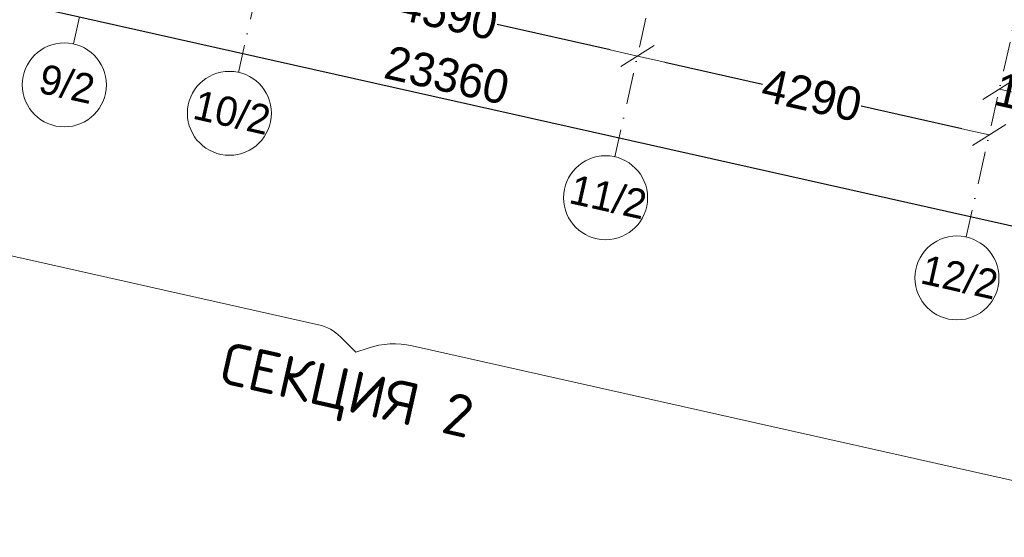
# Model space of a CAD drawing. Header units: millimetres. Extents: x -6990773 to -6682839, y 6117771 to 6220266.
# Tile 108 of 154: x -6931516 to -6919798, y 6117771 to 6123938. Entities that reach past the tile are written whole.
import ezdxf
from ezdxf.enums import TextEntityAlignment as Align

# ---------------------------------------------------------------- set-up
doc = ezdxf.new("R2010")
doc.units = ezdxf.units.MM
doc.header["$MEASUREMENT"] = 0
doc.linetypes.add('Штрихпунктирная', pattern=[670.277762, 352.777767, -176.388884, 0, -141.111112])
for name, color, linetype, lineweight in [('0_Ном._пера__1', 7, 'Continuous', 0), ('0_Ном._пера__120', 7, 'Continuous', 0), ('АР-Чертеж-Оси_Осевые размеры.АР_Ном._пера__120', 7, 'Continuous', 0)]:
    doc.layers.add(name, color=color, linetype=linetype, lineweight=lineweight)
doc.layers.add('АР-Чертеж-Оси_Осевые размеры.АР', color=7, linetype='Continuous')
doc.styles.add('РЎР“Р•РќР•Р\xa0Р\x98Р\xa0_РЎРўР\x98Р›Р¬_4', font='GOTHIC.TTF')
doc.styles.add('РЎР“Р•РќР•Р\xa0Р\x98Р\xa0_РЎРўР\x98Р›Р¬_5', font='isocpeur.ttf')
doc.dimstyles.new('СГЕНЕРИР_СТИЛЬ__1', dxfattribs={"dimtxt": 400, "dimasz": 332.5, "dimexe": 0.18, "dimexo": 0.0625, "dimgap": 0, "dimtad": 1, "dimdec": 0, "dimzin": 0, "dimdsep": 46, "dimtxsty": 'РЎР“Р•РќР•Р\xa0Р\x98Р\xa0_РЎРўР\x98Р›Р¬_4', "dimblk": 'ARROWHEAD_6', "dimblk1": 'ARROWHEAD_6', "dimblk2": 'ARROWHEAD_6', "dimcen": 0.09, "dimse1": 1, "dimse2": 1, "dimclrd": 7, "dimclre": 7, "dimclrt": 7, "dimazin": 0, "dimtfac": 1, "dimtdec": 4, "dimtmove": 2, "dimatfit": 3, "dimfxl": 1, "dimtolj": 1, "dimtzin": 0, "dimarcsym": 0})
doc.dimstyles.new('СГЕНЕРИР_СТИЛЬ__2', dxfattribs={"dimtxt": 400, "dimasz": 332.5, "dimexe": 0.18, "dimexo": 0.0625, "dimgap": 0, "dimtad": 1, "dimdec": 0, "dimzin": 0, "dimdsep": 46, "dimtxsty": 'РЎР“Р•РќР•Р\xa0Р\x98Р\xa0_РЎРўР\x98Р›Р¬_4', "dimblk": 'ARROWHEAD_6', "dimblk1": 'ARROWHEAD_6', "dimblk2": 'ARROWHEAD_6', "dimcen": 0.09, "dimse1": 1, "dimse2": 1, "dimclrd": 7, "dimclre": 7, "dimclrt": 7, "dimazin": 0, "dimtfac": 1, "dimtdec": 4, "dimtmove": 0, "dimatfit": 3, "dimfxl": 1, "dimtolj": 1, "dimtzin": 0, "dimarcsym": 0})

# ---------------------------------------------------------------- blocks, each defined once
blk = doc.blocks.new('Стандартный Маркер Сетки[12]_6', base_point=(-7146699, 6144554))
at = {"layer": 'АР-Чертеж-Оси_Осевые размеры.АР_Ном._пера__120', "color": 7, "linetype": 'Штрихпунктирная', "lineweight": 0}
for p, q in [((-7146918, 6143578), (-7151477, 6123281)), ((-7151477, 6123281), (-7151696, 6122305))]:
    blk.add_line(p, q, dxfattribs=at)
at = {"layer": 'АР-Чертеж-Оси_Осевые размеры.АР_Ном._пера__120', "color": 7, "linetype": 'Continuous', "lineweight": 0}
blk.add_circle((-7151806, 6121817), 500, dxfattribs=at)
at = {"layer": 'АР-Чертеж-Оси_Осевые размеры.АР_Ном._пера__120', "color": 7, "linetype": 'Штрихпунктирная', "lineweight": 0}
blk.add_point((-7151477, 6123281), dxfattribs=at)
blk.add_point((-7151477, 6123281), dxfattribs=at)
at = {"layer": 'АР-Чертеж-Оси_Осевые размеры.АР_Ном._пера__120', "color": 7, "lineweight": 0, "style": 'РЎР“Р•РќР•Р\xa0Р\x98Р\xa0_РЎРўР\x98Р›Р¬_4'}
blk.add_attdef('AC_MarkerText_1', text='', height=350, rotation=347.3417, dxfattribs=at).set_placement((-7151736, 6121998), align=Align.TOP_CENTER)
blk = doc.blocks.new('Стандартный Маркер Сетки[16]_6', base_point=(-7142513, 6143613))
at = {"layer": 'АР-Чертеж-Оси_Осевые размеры.АР_Ном._пера__120', "color": 7, "linetype": 'Штрихпунктирная', "lineweight": 0}
for p, q in [((-7142733, 6142638), (-7147295, 6122324)), ((-7147295, 6122324), (-7147514, 6121349))]:
    blk.add_line(p, q, dxfattribs=at)
at = {"layer": 'АР-Чертеж-Оси_Осевые размеры.АР_Ном._пера__120', "color": 7, "linetype": 'Continuous', "lineweight": 0}
blk.add_circle((-7147624, 6120861), 500, dxfattribs=at)
at = {"layer": 'АР-Чертеж-Оси_Осевые размеры.АР_Ном._пера__120', "color": 7, "linetype": 'Штрихпунктирная', "lineweight": 0}
blk.add_point((-7147295, 6122324), dxfattribs=at)
blk.add_point((-7147295, 6122324), dxfattribs=at)
at = {"layer": 'АР-Чертеж-Оси_Осевые размеры.АР_Ном._пера__120', "color": 7, "lineweight": 0, "style": 'РЎР“Р•РќР•Р\xa0Р\x98Р\xa0_РЎРўР\x98Р›Р¬_4'}
blk.add_attdef('AC_MarkerText_1', text='', height=350, rotation=347.3417, dxfattribs=at).set_placement((-7147554, 6121042), align=Align.TOP_CENTER)
blk = doc.blocks.new('Стандартный Маркер Сетки[21]_6', base_point=(-7153141, 6145898))
at = {"layer": 'АР-Чертеж-Оси_Осевые размеры.АР_Ном._пера__120', "color": 7, "linetype": 'Штрихпунктирная', "lineweight": 0}
blk.add_line((-7157919, 6124625), (-7158138, 6123649), dxfattribs=at)
at = {"layer": 'АР-Чертеж-Оси_Осевые размеры.АР_Ном._пера__120', "color": 7, "linetype": 'Continuous', "lineweight": 0}
blk.add_circle((-7158248, 6123161), 500, dxfattribs=at)
at = {"layer": 'АР-Чертеж-Оси_Осевые размеры.АР_Ном._пера__120', "color": 7, "lineweight": 0, "style": 'РЎР“Р•РќР•Р\xa0Р\x98Р\xa0_РЎРўР\x98Р›Р¬_4'}
blk.add_attdef('AC_MarkerText_1', text='', height=350, rotation=347.3417, dxfattribs=at).set_placement((-7158178, 6123343), align=Align.TOP_CENTER)
blk = doc.blocks.new('Стандартный Маркер Сетки[22]_6', base_point=(-7151178, 6145559))
at = {"layer": 'АР-Чертеж-Оси_Осевые размеры.АР_Ном._пера__120', "color": 7, "linetype": 'Штрихпунктирная', "lineweight": 0}
blk.add_line((-7155956, 6124286), (-7156175, 6123310), dxfattribs=at)
at = {"layer": 'АР-Чертеж-Оси_Осевые размеры.АР_Ном._пера__120', "color": 7, "linetype": 'Continuous', "lineweight": 0}
blk.add_circle((-7156284, 6122822), 500, dxfattribs=at)
at = {"layer": 'АР-Чертеж-Оси_Осевые размеры.АР_Ном._пера__120', "color": 7, "lineweight": 0, "style": 'РЎР“Р•РќР•Р\xa0Р\x98Р\xa0_РЎРўР\x98Р›Р¬_4'}
blk.add_attdef('AC_MarkerText_1', text='', height=350, rotation=347.3417, dxfattribs=at).set_placement((-7156214, 6123003), align=Align.TOP_CENTER)
blk = doc.blocks.new('Стандартный Маркер Сетки[25]_6', base_point=(-7146699, 6144554))
at = {"layer": 'АР-Чертеж-Оси_Осевые размеры.АР_Ном._пера__120', "color": 7, "linetype": 'Штрихпунктирная', "lineweight": 0}
for p, q in [((-7146918, 6143578), (-7151477, 6123281)), ((-7151477, 6123281), (-7151696, 6122305))]:
    blk.add_line(p, q, dxfattribs=at)
at = {"layer": 'АР-Чертеж-Оси_Осевые размеры.АР_Ном._пера__120', "color": 7, "linetype": 'Continuous', "lineweight": 0}
blk.add_circle((-7151806, 6121817), 500, dxfattribs=at)
at = {"layer": 'АР-Чертеж-Оси_Осевые размеры.АР_Ном._пера__120', "color": 7, "linetype": 'Штрихпунктирная', "lineweight": 0}
blk.add_point((-7151477, 6123281), dxfattribs=at)
blk.add_point((-7151477, 6123281), dxfattribs=at)
at = {"layer": 'АР-Чертеж-Оси_Осевые размеры.АР_Ном._пера__120', "color": 7, "lineweight": 0, "style": 'РЎР“Р•РќР•Р\xa0Р\x98Р\xa0_РЎРўР\x98Р›Р¬_4'}
blk.add_attdef('AC_MarkerText_1', text='', height=350, rotation=347.3417, dxfattribs=at).set_placement((-7151736, 6121998), align=Align.TOP_CENTER)
blk = doc.blocks.new('Стандартный Маркер Сетки[29]_6', base_point=(-7142513, 6143613))
at = {"layer": 'АР-Чертеж-Оси_Осевые размеры.АР_Ном._пера__120', "color": 7, "linetype": 'Штрихпунктирная', "lineweight": 0}
for p, q in [((-7142733, 6142638), (-7147295, 6122324)), ((-7147295, 6122324), (-7147514, 6121349))]:
    blk.add_line(p, q, dxfattribs=at)
at = {"layer": 'АР-Чертеж-Оси_Осевые размеры.АР_Ном._пера__120', "color": 7, "linetype": 'Continuous', "lineweight": 0}
blk.add_circle((-7147624, 6120861), 500, dxfattribs=at)
at = {"layer": 'АР-Чертеж-Оси_Осевые размеры.АР_Ном._пера__120', "color": 7, "linetype": 'Штрихпунктирная', "lineweight": 0}
blk.add_point((-7147295, 6122324), dxfattribs=at)
blk.add_point((-7147295, 6122324), dxfattribs=at)
at = {"layer": 'АР-Чертеж-Оси_Осевые размеры.АР_Ном._пера__120', "color": 7, "lineweight": 0, "style": 'РЎР“Р•РќР•Р\xa0Р\x98Р\xa0_РЎРўР\x98Р›Р¬_4'}
blk.add_attdef('AC_MarkerText_1', text='', height=350, rotation=347.3417, dxfattribs=at).set_placement((-7147554, 6121042), align=Align.TOP_CENTER)
blk = doc.blocks.new('Стандартный Маркер Сетки[34]_6', base_point=(-7153141, 6145898))
at = {"layer": 'АР-Чертеж-Оси_Осевые размеры.АР_Ном._пера__120', "color": 7, "linetype": 'Штрихпунктирная', "lineweight": 0}
blk.add_line((-7157919, 6124625), (-7158138, 6123649), dxfattribs=at)
at = {"layer": 'АР-Чертеж-Оси_Осевые размеры.АР_Ном._пера__120', "color": 7, "linetype": 'Continuous', "lineweight": 0}
blk.add_circle((-7158248, 6123161), 500, dxfattribs=at)
at = {"layer": 'АР-Чертеж-Оси_Осевые размеры.АР_Ном._пера__120', "color": 7, "lineweight": 0, "style": 'РЎР“Р•РќР•Р\xa0Р\x98Р\xa0_РЎРўР\x98Р›Р¬_4'}
blk.add_attdef('AC_MarkerText_1', text='', height=350, rotation=347.3417, dxfattribs=at).set_placement((-7158178, 6123343), align=Align.TOP_CENTER)
blk = doc.blocks.new('Стандартный Маркер Сетки[35]_6', base_point=(-7151178, 6145559))
at = {"layer": 'АР-Чертеж-Оси_Осевые размеры.АР_Ном._пера__120', "color": 7, "linetype": 'Штрихпунктирная', "lineweight": 0}
blk.add_line((-7155956, 6124286), (-7156175, 6123310), dxfattribs=at)
at = {"layer": 'АР-Чертеж-Оси_Осевые размеры.АР_Ном._пера__120', "color": 7, "linetype": 'Continuous', "lineweight": 0}
blk.add_circle((-7156284, 6122822), 500, dxfattribs=at)
at = {"layer": 'АР-Чертеж-Оси_Осевые размеры.АР_Ном._пера__120', "color": 7, "lineweight": 0, "style": 'РЎР“Р•РќР•Р\xa0Р\x98Р\xa0_РЎРўР\x98Р›Р¬_4'}
blk.add_attdef('AC_MarkerText_1', text='', height=350, rotation=347.3417, dxfattribs=at).set_placement((-7156214, 6123003), align=Align.TOP_CENTER)
blk = doc.blocks.new('ARROWHEAD_6')
at = {"color": 0, "linetype": 'Continuous', "lineweight": 0}
for p, q in [((-0.5, -0.5), (0.5, 0.5)), ((0, 0), (-1, 0))]:
    blk.add_line(p, q, dxfattribs=at)
blk = doc.blocks.new('*D182', base_point=(-6566190, 6562678))
at = {"layer": 'Defpoints', "color": 0, "linetype": 'Continuous', "transparency": 16777216}
for p in [(-6916635, 6132428), (-6919855, 6123111), (-6920360, 6120861)]:
    blk.add_point(p, dxfattribs=at)
at = {"layer": 'АР-Чертеж-Оси_Осевые размеры.АР', "color": 7, "linetype": 'Continuous', "lineweight": -2, "transparency": 16777216}
blk.add_line((-6919106, 6122943), (-6919531, 6123039), dxfattribs=at)
at = {"layer": 'АР-Чертеж-Оси_Осевые размеры.АР', "color": 7, "linetype": 'Continuous', "lineweight": -2, "transparency": 16777216, "xscale": 332.5, "yscale": 332.5, "zscale": 332.5}
for p, rotation in [((-6919855, 6123111), 167.3417232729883), ((-6918782, 6122870), 347.3417232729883)]:
    blk.add_blockref('ARROWHEAD_6', p, dxfattribs=dict(at, rotation=rotation))
at = {"layer": 'АР-Чертеж-Оси_Осевые размеры.АР', "color": 7, "linetype": 'Continuous', "lineweight": 0, "transparency": 16777216, "insert": (-6919318, 6122991), "char_height": 400, "attachment_point": 5, "rotation": 347.3417, "style": 'РЎР“Р•РќР•Р\xa0Р\x98Р\xa0_РЎРўР\x98Р›Р¬_4'}
blk.add_mtext('\\A1;1100', dxfattribs=at)
blk = doc.blocks.new('*D183', base_point=(-6566190, 6562678))
at = {"layer": 'Defpoints', "color": 0, "linetype": 'Continuous', "transparency": 16777216}
for p in [(-6921763, 6134194), (-6924163, 6123505), (-6920360, 6120861)]:
    blk.add_point(p, dxfattribs=at)
at = {"layer": 'АР-Чертеж-Оси_Осевые размеры.АР', "color": 7, "linetype": 'Continuous', "lineweight": -2, "transparency": 16777216}
for p, q in [((-6923839, 6123432), (-6922675, 6123171)), ((-6920302, 6122638), (-6921502, 6122907))]:
    blk.add_line(p, q, dxfattribs=at)
at = {"layer": 'АР-Чертеж-Оси_Осевые размеры.АР', "color": 7, "linetype": 'Continuous', "lineweight": -2, "transparency": 16777216, "xscale": 332.5, "yscale": 332.5, "zscale": 332.5}
for p, rotation in [((-6924163, 6123505), 167.3417232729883), ((-6919978, 6122565), 347.3417232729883)]:
    blk.add_blockref('ARROWHEAD_6', p, dxfattribs=dict(at, rotation=rotation))
at = {"layer": 'АР-Чертеж-Оси_Осевые размеры.АР', "color": 7, "linetype": 'Continuous', "lineweight": 0, "transparency": 16777216, "insert": (-6922089, 6123039), "char_height": 400, "attachment_point": 5, "rotation": 347.3417, "style": 'РЎР“Р•РќР•Р\xa0Р\x98Р\xa0_РЎРўР\x98Р›Р¬_4'}
blk.add_mtext('\\A1;4290', dxfattribs=at)
blk = doc.blocks.new('*D184', base_point=(-6566190, 6562678))
at = {"layer": 'Defpoints', "color": 0, "linetype": 'Continuous', "transparency": 16777216}
for p in [(-6926359, 6134677), (-6921763, 6134194), (-6928642, 6124511)]:
    blk.add_point(p, dxfattribs=at)
at = {"layer": 'АР-Чертеж-Оси_Осевые размеры.АР', "color": 7, "linetype": 'Continuous', "lineweight": -2, "transparency": 16777216}
for p, q in [((-6928317, 6124438), (-6927008, 6124144)), ((-6924488, 6123578), (-6925834, 6123880))]:
    blk.add_line(p, q, dxfattribs=at)
at = {"layer": 'АР-Чертеж-Оси_Осевые размеры.АР', "color": 7, "linetype": 'Continuous', "lineweight": -2, "transparency": 16777216, "xscale": 332.5, "yscale": 332.5, "zscale": 332.5}
for p, rotation in [((-6928642, 6124511), 167.3417232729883), ((-6924163, 6123505), 347.3417232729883)]:
    blk.add_blockref('ARROWHEAD_6', p, dxfattribs=dict(at, rotation=rotation))
at = {"layer": 'АР-Чертеж-Оси_Осевые размеры.АР', "color": 7, "linetype": 'Continuous', "lineweight": 0, "transparency": 16777216, "insert": (-6926421, 6124012), "char_height": 400, "attachment_point": 5, "rotation": 347.3417, "style": 'РЎР“Р•РќР•Р\xa0Р\x98Р\xa0_РЎРўР\x98Р›Р¬_4'}
blk.add_mtext('\\A1;4590', dxfattribs=at)
blk = doc.blocks.new('*D224', base_point=(-6566190, 6562678))
at = {"layer": 'Defpoints', "color": 0, "linetype": 'Continuous', "transparency": 16777216}
for p in [(-6938364, 6125669), (-6938524, 6124957), (-6915732, 6119838)]:
    blk.add_point(p, dxfattribs=at)
at = {"layer": 'АР-Чертеж-Оси_Осевые размеры.АР', "color": 7, "linetype": 'Continuous', "lineweight": -2, "transparency": 16777216}
blk.add_line((-6915897, 6120623), (-6938040, 6125596), dxfattribs=at)
at = {"layer": 'АР-Чертеж-Оси_Осевые размеры.АР', "color": 7, "linetype": 'Continuous', "lineweight": -2, "transparency": 16777216, "xscale": 332.5, "yscale": 332.5, "zscale": 332.5}
for p, rotation in [((-6938364, 6125669), 167.341723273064), ((-6915572, 6120550), 347.341723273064)]:
    blk.add_blockref('ARROWHEAD_6', p, dxfattribs=dict(at, rotation=rotation))
at = {"layer": 'АР-Чертеж-Оси_Осевые размеры.АР', "color": 7, "linetype": 'Continuous', "lineweight": 0, "transparency": 16777216, "insert": (-6926431, 6123276), "char_height": 400, "attachment_point": 5, "rotation": 347.3417, "style": 'РЎР“Р•РќР•Р\xa0Р\x98Р\xa0_РЎРўР\x98Р›Р¬_4'}
blk.add_mtext('\\A1;23360', dxfattribs=at)

msp = doc.modelspace()

# ---------------------------------------------------------------- linework, layer by layer
at = {"layer": '0_Ном._пера__120', "color": 7, "linetype": 'Continuous', "lineweight": 0}
for points in [[(-6938894.2, 6123310, 0.4142136), (-6938539, 6122681.5), (-6927960.2, 6120302.8, -0.1418046), (-6927698, 6120158.7), (-6927516.4, 6119977.4)], [(-6927516.4, 6119977.4), (-6927370.5, 6120026.1, -0.1365629), (-6926846.1, 6120052.6), (-6916744.4, 6117783.8, 0.4142136), (-6916101.6, 6118190.9)]]:
    msp.add_lwpolyline(points, format="xyb", dxfattribs=at)

# ---------------------------------------------------------------- block references
at = {"layer": 'АР-Чертеж-Оси_Осевые размеры.АР', "color": 8, "linetype": 'Continuous', "lineweight": 15}
for name, p, values in [('Стандартный Маркер Сетки[21]_6', (-6925878, 6145897.9), {'AC_MarkerText_1': '9/2'}), ('Стандартный Маркер Сетки[34]_6', (-6925878, 6145897.9), {'AC_MarkerText_1': '9/2'}), ('Стандартный Маркер Сетки[22]_6', (-6923914.5, 6145559.4), {'AC_MarkerText_1': '10/2'}), ('Стандартный Маркер Сетки[35]_6', (-6923914.5, 6145559.4), {'AC_MarkerText_1': '10/2'}), ('Стандартный Маркер Сетки[12]_6', (-6919436.1, 6144553.5), {'AC_MarkerText_1': '11/2'}), ('Стандартный Маркер Сетки[25]_6', (-6919436.1, 6144553.5), {'AC_MarkerText_1': '11/2'}), ('Стандартный Маркер Сетки[16]_6', (-6915250.3, 6143613.4), {'AC_MarkerText_1': '12/2'}), ('Стандартный Маркер Сетки[29]_6', (-6915250.3, 6143613.4), {'AC_MarkerText_1': '12/2'})]:
    msp.add_blockref(name, p, dxfattribs=at).add_auto_attribs(values)

# ---------------------------------------------------------------- texts
at = {"layer": '0_Ном._пера__1', "color": 7, "linetype": 'Continuous', "lineweight": 0, "insert": (-6927702.1, 6119150.7), "char_height": 500, "attachment_point": 8, "rotation": 347.34172, "style": 'РЎР“Р•РќР•Р\xa0Р\x98Р\xa0_РЎРўР\x98Р›Р¬_5'}
msp.add_mtext('\\A1;{\\pqc;\\fISOCPEUR|b0|i0|c204|p0;\\W1.000000;СЕКЦИЯ \\fISOCPEUR|b0|i0|c204|p0;\\W1.000000;2}', dxfattribs=at)

# ---------------------------------------------------------------- dimensions: what is measured, and where the dimension line sits
at = {"layer": 'АР-Чертеж-Оси_Осевые размеры.АР', "color": 7, "linetype": 'Continuous', "lineweight": 0}
for base, p1, p2, dimstyle, picture, middle in [((-6928641.9, 6124510.9), (-6921762.8, 6134193.8), (-6926358.8, 6134676.6), 'СГЕНЕРИР_СТИЛЬ__2', '*D184', (-6926421, 6124012.1)), ((-6924163.4, 6123505.1), (-6920360.4, 6120860.9), (-6921762.8, 6134193.8), 'СГЕНЕРИР_СТИЛЬ__2', '*D183', (-6922088.8, 6123039.1)), ((-6919855, 6123111.4), (-6916635.2, 6132428.1), (-6920360.4, 6120860.9), 'СГЕНЕРИР_СТИЛЬ__2', '*D182', (-6919318.4, 6122990.8)), ((-6938364.5, 6125668.8), (-6915732, 6119838.3), (-6938524.2, 6124957.3), 'СГЕНЕРИР_СТИЛЬ__1', '*D224', (-6926430.7, 6123275.5))]:
    dim = msp.add_linear_dim(base=base, p1=p1, p2=p2, angle=167.34172, dimstyle=dimstyle, dxfattribs=at)
    dim.commit()
    dim.dimension.update_dxf_attribs({"geometry": picture, "text_midpoint": middle, "dimtype": 160, "text_rotation": 347.34172})

doc.saveas('drawing.dxf')
